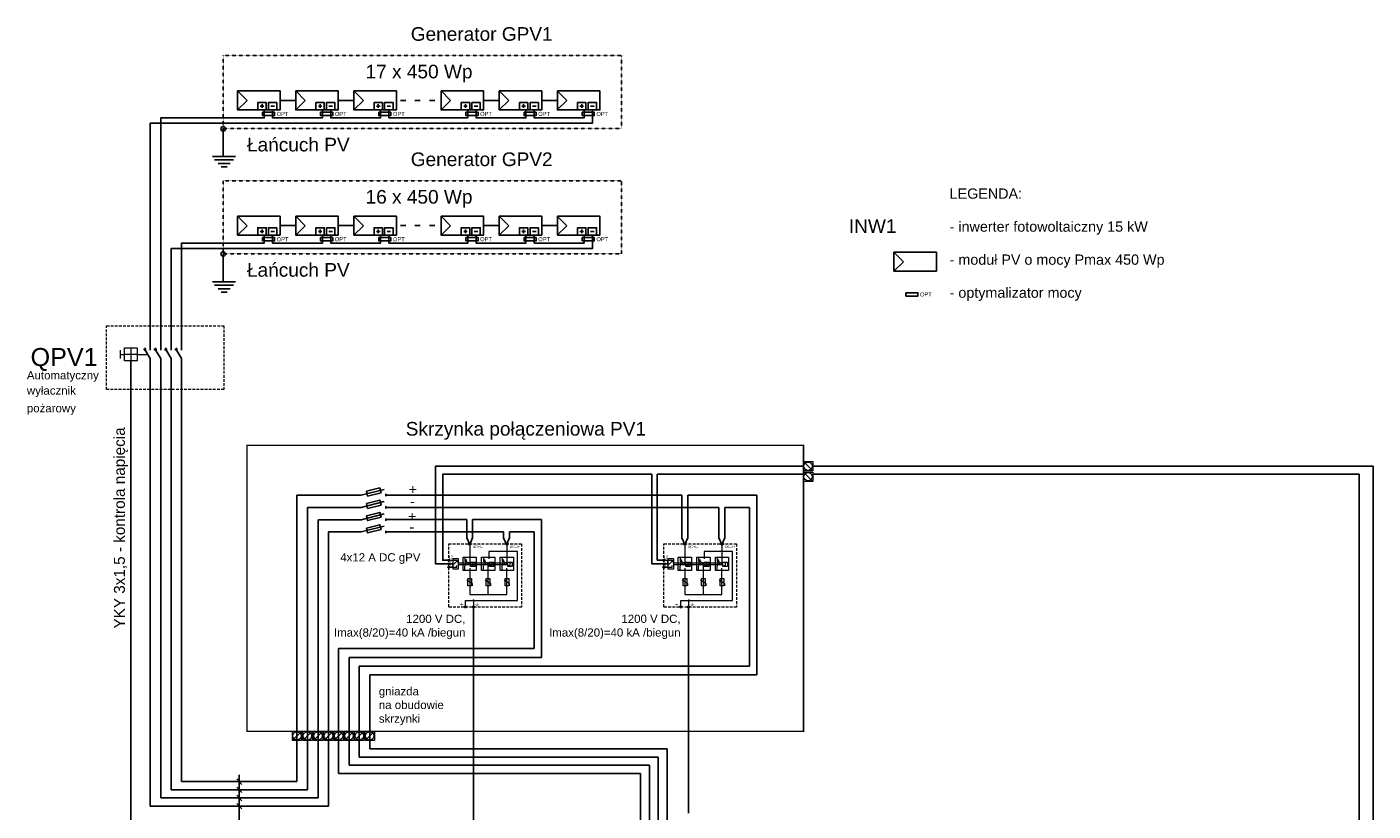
# Model space of a CAD drawing. Header units: millimetres. Extents: x -94648 to 68781, y -29623 to 11990.
# Tile 108 of 181: x -28950 to -26488, y 10141 to 11576. Entities that reach past the tile are written whole.
import ezdxf
from ezdxf.enums import TextEntityAlignment as Align

# ---------------------------------------------------------------- set-up
doc = ezdxf.new("R2010")
doc.units = ezdxf.units.MM
for name, pattern in [('DASHED', [19.05, 12.7, -6.35]), ('DASHED2', [0.375, 0.25, -0.125]), ('STITCH', [0.145, 0.0725, -0.0725])]:
    doc.linetypes.add(name, pattern=pattern)
for name, color, linetype, lineweight in [('cienkie', 3, 'Continuous', 20), ('ROZDZIELNICA', 252, 'Continuous', 15), ('ZASILANIE', 1, 'Continuous', 35)]:
    doc.layers.add(name, color=color, linetype=linetype, lineweight=lineweight)
doc.layers.add('GRUBE', color=1, linetype='Continuous')
doc.layers.add('schematy', color=7, linetype='Continuous')
doc.styles.add('Arial$001', font='arial.ttf', dxfattribs={"height": 1.8})
doc.styles.get("Standard").update_dxf_attribs({"font": 'arial.ttf'})

# ---------------------------------------------------------------- blocks, each defined once
blk = doc.blocks.new('DEHN_DC')
h = blk.add_hatch(color=256)
edge = h.paths.add_edge_path()
edge.add_spline(control_points=[(36.3, 115.3), (36.3, 114.3), (37.2, 113.4), (38.2, 113.4), (38.2, 113.4), (39.2, 113.4), (40.1, 114.3), (40.1, 115.3), (40.1, 115.3), (40.1, 116.3), (39.2, 117.2), (38.2, 117.2), (38.2, 117.2), (37.2, 117.2), (36.3, 116.3), (36.3, 115.3)], knot_values=[0, 0, 0, 0, 0.0625, 0.0625, 0.0625, 0.0625, 0.125, 0.125, 0.125, 0.125, 0.1875, 0.1875, 0.1875, 0.1875, 1, 1, 1, 1], degree=3, periodic=0)
h = blk.add_hatch(color=256)
edge = h.paths.add_edge_path()
edge.add_spline(control_points=[(104.3, 115.3), (104.3, 114.2), (105.2, 113.4), (106.1, 113.4), (106.1, 113.4), (107.2, 113.4), (108, 114.2), (108, 115.3), (108, 115.3), (108, 116.3), (107.2, 117.1), (106.1, 117.1), (106.1, 117.1), (105.2, 117.1), (104.3, 116.3), (104.3, 115.3)], knot_values=[0, 0, 0, 0, 0.0625, 0.0625, 0.0625, 0.0625, 0.125, 0.125, 0.125, 0.125, 0.1875, 0.1875, 0.1875, 0.1875, 1, 1, 1, 1], degree=3, periodic=0)
h = blk.add_hatch(color=256)
edge = h.paths.add_edge_path()
edge.add_spline(control_points=[(-1.8, 85.5), (-1.8, 84.5), (-1, 83.6), (0.1, 83.6), (0.1, 83.6), (1.1, 83.6), (1.9, 84.5), (1.9, 85.5), (1.9, 85.5), (1.9, 86.5), (1.1, 87.4), (0.1, 87.4), (0.1, 87.4), (-1, 87.4), (-1.8, 86.5), (-1.8, 85.5)], knot_values=[0, 0, 0, 0, 0.0625, 0.0625, 0.0625, 0.0625, 0.125, 0.125, 0.125, 0.125, 0.1875, 0.1875, 0.1875, 0.1875, 1, 1, 1, 1], degree=3, periodic=0)
h = blk.add_hatch(color=256)
edge = h.paths.add_edge_path()
edge.add_spline(control_points=[(-1.8, 79.1), (-1.8, 78.1), (-1, 77.2), (0.1, 77.2), (0.1, 77.2), (1.1, 77.2), (1.9, 78.1), (1.9, 79.1), (1.9, 79.1), (1.9, 80.1), (1.1, 81), (0.1, 81), (0.1, 81), (-1, 81), (-1.8, 80.1), (-1.8, 79.1)], knot_values=[0, 0, 0, 0, 0.0625, 0.0625, 0.0625, 0.0625, 0.125, 0.125, 0.125, 0.125, 0.1875, 0.1875, 0.1875, 0.1875, 1, 1, 1, 1], degree=3, periodic=0)
h = blk.add_hatch(color=256)
edge = h.paths.add_edge_path()
edge.add_spline(control_points=[(-1.8, 72.8), (-1.8, 71.7), (-1, 70.9), (0.1, 70.9), (0.1, 70.9), (1.1, 70.9), (1.9, 71.7), (1.9, 72.8), (1.9, 72.8), (1.9, 73.8), (1.1, 74.6), (0.1, 74.6), (0.1, 74.6), (-1, 74.6), (-1.8, 73.8), (-1.8, 72.8)], knot_values=[0, 0, 0, 0, 0.0625, 0.0625, 0.0625, 0.0625, 0.125, 0.125, 0.125, 0.125, 0.1875, 0.1875, 0.1875, 0.1875, 1, 1, 1, 1], degree=3, periodic=0)
h = blk.add_hatch(color=256)
edge = h.paths.add_edge_path()
edge.add_spline(control_points=[(70.3, 23.1), (70.3, 22.1), (71.2, 21.3), (72.1, 21.3), (72.1, 21.3), (73.2, 21.3), (74, 22.1), (74, 23.1), (74, 23.1), (74, 24.2), (73.2, 25), (72.1, 25), (72.1, 25), (71.2, 25), (70.3, 24.2), (70.3, 23.1)], knot_values=[0, 0, 0, 0, 0.0625, 0.0625, 0.0625, 0.0625, 0.125, 0.125, 0.125, 0.125, 0.1875, 0.1875, 0.1875, 0.1875, 1, 1, 1, 1], degree=3, periodic=0)
h = blk.add_hatch(color=256)
h.paths.add_polyline_path([(23, 8.3), (23.5, 8.3), (23.5, 5.4), (23, 5.4)])
h.paths.add_polyline_path([(22.3, 2.9), (24.1, 2.9), (24.1, 2.4), (22.3, 2.4)])
h.paths.add_polyline_path([(21.4, 4.2), (25.1, 4.2), (25.1, 3.7), (21.4, 3.7)])
h.paths.add_polyline_path([(19.9, 5.4), (26.5, 5.4), (26.5, 5), (19.9, 5)])
h = blk.add_hatch(color=256)
edge = h.paths.add_edge_path()
edge.add_spline(control_points=[(28.8, 0.1), (28.8, -0.9), (29.7, -1.8), (30.7, -1.8), (30.7, -1.8), (31.7, -1.8), (32.6, -0.9), (32.6, 0.1), (32.6, 0.1), (32.6, 1.1), (31.7, 2), (30.7, 2), (30.7, 2), (29.7, 2), (28.8, 1.1), (28.8, 0.1)], knot_values=[0, 0, 0, 0, 0.0625, 0.0625, 0.0625, 0.0625, 0.125, 0.125, 0.125, 0.125, 0.1875, 0.1875, 0.1875, 0.1875, 1, 1, 1, 1], degree=3, periodic=0)
h = blk.add_hatch(color=256)
edge = h.paths.add_edge_path()
edge.add_spline(control_points=[(43.4, 12.2), (43.4, 11.2), (44.2, 10.4), (45.2, 10.4), (45.2, 10.4), (46.3, 10.4), (47.1, 11.2), (47.1, 12.2), (47.1, 12.2), (47.1, 13.3), (46.3, 14.1), (45.2, 14.1), (45.2, 14.1), (44.2, 14.1), (43.4, 13.3), (43.4, 12.2)], knot_values=[0, 0, 0, 0, 0.0625, 0.0625, 0.0625, 0.0625, 0.125, 0.125, 0.125, 0.125, 0.1875, 0.1875, 0.1875, 0.1875, 1, 1, 1, 1], degree=3, periodic=0)
h = blk.add_hatch(color=256)
edge = h.paths.add_edge_path()
edge.add_spline(control_points=[(43.4, 0.1), (43.4, -0.9), (44.2, -1.8), (45.2, -1.8), (45.2, -1.8), (46.3, -1.8), (47.1, -0.9), (47.1, 0.1), (47.1, 0.1), (47.1, 1.1), (46.3, 2), (45.2, 2), (45.2, 2), (44.2, 2), (43.4, 1.1), (43.4, 0.1)], knot_values=[0, 0, 0, 0, 0.0625, 0.0625, 0.0625, 0.0625, 0.125, 0.125, 0.125, 0.125, 0.1875, 0.1875, 0.1875, 0.1875, 1, 1, 1, 1], degree=3, periodic=0)
h = blk.add_hatch(color=256)
h.paths.add_polyline_path([(51.5, 7.8), (52, 7.8), (52, 4.9), (51.5, 4.9)])
h.paths.add_polyline_path([(50.8, 2.4), (52.6, 2.4), (52.6, 1.9), (50.8, 1.9)])
h.paths.add_polyline_path([(49.9, 3.7), (53.6, 3.7), (53.6, 3.2), (49.9, 3.2)])
h.paths.add_polyline_path([(48.4, 4.9), (55, 4.9), (55, 4.5), (48.4, 4.5)])
blk.add_hatch(color=256).paths.add_polyline_path([(124.7, -0.4), (120.9, -0.4), (120.9, 0.3), (124.7, 0.3)])
at = {"linetype": 'Continuous', "lineweight": 15}
for points in [[(30.8, -0.1), (30.8, 12), (125.6, 12), (125.6, 101.8), (73.5, 101.8), (73.5, 88.1)], [(38.2, 114.2), (38.2, 81.1), (38.2, 81.1)], [(106.1, 114.2), (106.1, 81), (106.1, 81)], [(0.2, 85.5), (14.7, 85.5), (14.7, 82.1)], [(0.2, 79.1), (10.1, 79.1), (15.5, 84.5)], [(0.2, 72.8), (14.7, 72.8), (14.7, 76)], [(29.4, 89.3), (29.4, 83.9), (33.8, 83.9)], [(29.4, 68.5), (29.4, 73.7), (32.1, 86.6)], [(30.3, 77.9), (33.7, 77.9), (33.7, 81.2), (36.8, 81.2), (36.8, 77.9), (39.6, 77.9)], [(46.4, 80.9), (44, 80.9), (44, 75.5), (41.3, 75.5)], [(63.4, 89.3), (63.4, 83.9), (67.8, 83.9)], [(63.4, 68.5), (63.4, 73.7), (66.1, 86.6)], [(64.3, 77.9), (67.7, 77.9), (67.7, 81.2), (70.7, 81.2), (70.7, 77.9), (73.6, 77.9)], [(72.1, 23.1), (72.1, 77.9), (72.1, 77.9)], [(80.4, 80.9), (78, 80.9), (78, 75.5), (75.3, 75.5)], [(97.4, 89.3), (97.4, 83.9), (101.8, 83.9)], [(97.4, 68.5), (97.4, 73.7), (100, 86.6)], [(98.2, 77.9), (101.7, 77.9), (101.7, 81.2), (104.7, 81.2), (104.7, 77.9), (107.6, 77.9)], [(114.3, 80.9), (111.9, 80.9), (111.9, 75.5), (109.3, 75.5)], [(38.2, 70.8), (38.2, 23.1), (106.1, 23.1), (106.1, 70.9)], [(43.4, 38.8), (43.4, 42.1), (33, 48.8)], [(77, 38.8), (77, 42.1), (66.6, 48.8)], [(111.3, 38.8), (111.3, 42.1), (101, 48.8)], [(45.1, 12), (45.1, -0.1), (45.1, -0.1)]]:
    blk.add_lwpolyline(points, dxfattribs=at)
for points in [[(7.9, 88.6), (17.4, 88.6), (17.4, 69.5), (7.9, 69.5)], [(26.1, 91), (50.2, 91), (50.2, 66.9), (26.1, 66.9)], [(39.8, 82.3), (48, 82.3), (48, 74.1), (39.8, 74.1)], [(60.1, 91), (84.2, 91), (84.2, 66.9), (60.1, 66.9)], [(73.7, 82.3), (82, 82.3), (82, 74.1), (73.7, 74.1)], [(94.1, 91), (118.2, 91), (118.2, 66.9), (94.1, 66.9)], [(107.7, 82.3), (115.9, 82.3), (115.9, 74.1), (107.7, 74.1)], [(35, 52.1), (41.7, 52.1), (41.7, 38.7), (35, 38.7)], [(68.5, 52.1), (75.2, 52.1), (75.2, 38.7), (68.5, 38.7)], [(102.9, 52.1), (109.6, 52.1), (109.6, 38.7), (102.9, 38.7)]]:
    blk.add_lwpolyline(points, close=True, dxfattribs=at)
at = {"linetype": 'DASHED', "lineweight": 15, "ltscale": 50}
for points in [[(17.4, 80.7), (106.8, 80.7), (106.8, 80.7)], [(106.8, 77.2), (17.4, 77.2), (17.4, 77.2)]]:
    blk.add_lwpolyline(points, dxfattribs=at)
at = {"linetype": 'Continuous', "lineweight": 18}
for points in [[(36.3, 115.3), (36.3, 114.3), (37.2, 113.4), (38.2, 113.4), (38.2, 113.4), (39.2, 113.4), (40.1, 114.3), (40.1, 115.3), (40.1, 115.3), (40.1, 116.3), (39.2, 117.2), (38.2, 117.2), (38.2, 117.2), (37.2, 117.2), (36.3, 116.3), (36.3, 115.3)], [(104.3, 115.3), (104.3, 114.2), (105.2, 113.4), (106.1, 113.4), (106.1, 113.4), (107.2, 113.4), (108, 114.2), (108, 115.3), (108, 115.3), (108, 116.3), (107.2, 117.1), (106.1, 117.1), (106.1, 117.1), (105.2, 117.1), (104.3, 116.3), (104.3, 115.3)], [(-1.8, 85.5), (-1.8, 84.5), (-1, 83.6), (0.1, 83.6), (0.1, 83.6), (1.1, 83.6), (1.9, 84.5), (1.9, 85.5), (1.9, 85.5), (1.9, 86.5), (1.1, 87.4), (0.1, 87.4), (0.1, 87.4), (-1, 87.4), (-1.8, 86.5), (-1.8, 85.5)], [(-1.8, 79.1), (-1.8, 78.1), (-1, 77.2), (0.1, 77.2), (0.1, 77.2), (1.1, 77.2), (1.9, 78.1), (1.9, 79.1), (1.9, 79.1), (1.9, 80.1), (1.1, 81), (0.1, 81), (0.1, 81), (-1, 81), (-1.8, 80.1), (-1.8, 79.1)], [(-1.8, 72.8), (-1.8, 71.7), (-1, 70.9), (0.1, 70.9), (0.1, 70.9), (1.1, 70.9), (1.9, 71.7), (1.9, 72.8), (1.9, 72.8), (1.9, 73.8), (1.1, 74.6), (0.1, 74.6), (0.1, 74.6), (-1, 74.6), (-1.8, 73.8), (-1.8, 72.8)], [(28.8, 0.1), (28.8, -0.9), (29.7, -1.8), (30.7, -1.8), (30.7, -1.8), (31.7, -1.8), (32.6, -0.9), (32.6, 0.1), (32.6, 0.1), (32.6, 1.1), (31.7, 2), (30.7, 2), (30.7, 2), (29.7, 2), (28.8, 1.1), (28.8, 0.1)], [(43.4, 0.1), (43.4, -0.9), (44.2, -1.8), (45.2, -1.8), (45.2, -1.8), (46.3, -1.8), (47.1, -0.9), (47.1, 0.1), (47.1, 0.1), (47.1, 1.1), (46.3, 2), (45.2, 2), (45.2, 2), (44.2, 2), (43.4, 1.1), (43.4, 0.1)]]:
    blk.add_open_spline(points, degree=3, knots=[0, 0, 0, 0, 0.0625, 0.0625, 0.0625, 0.0625, 0.125, 0.125, 0.125, 0.125, 0.1875, 0.1875, 0.1875, 0.1875, 1, 1, 1, 1], dxfattribs=at)
at = {"layer": 'ROZDZIELNICA', "linetype": 'DASHED2', "ltscale": 20}
blk.add_lwpolyline([(0, 115.4), (132.9, 115.4), (132.9, 0), (0, 0)], close=True, dxfattribs=at)
at = {"style": 'Arial$001'}
for s, height, p in [('DC+/–', 4.77, (43.5, 107.7)), ('DC–/+', 4.67, (111.5, 107.8)), ('12', 4.83, (-0.3, 89.1)), ('11', 4.32, (0.7, 79.8)), ('14', 4.9, (0.7, 72.8))]:
    blk.add_text(s, height=height, dxfattribs=at).set_placement(p)
blk = doc.blocks.new('Wył-komp bez zabezpieczeń-1kr')
at = {"layer": 'cienkie'}
for p, q in [((-14, -3), (-14, -7)), ((-12, -8), (-12, -2)), ((-12, -2), (-6, -2)), ((-6, -5), (-12, -5)), ((-9, -2), (-9, -7.5)), ((-6, -2), (-6, -8)), ((-6, -8), (-12, -8)), ((-9, -7.5), (-9, -8))]:
    blk.add_line(p, q, dxfattribs=at)
at = {"layer": 'cienkie', "linetype": 'DASHED'}
for p, q in [((-14, -5), (-12, -5)), ((-6, -5), (-1.12, -5))]:
    blk.add_line(p, q, dxfattribs=at)
at = {"layer": 'GRUBE'}
for p, q in [((0, -3), (0, 0)), ((-3.13, -2.59), (-1.87, -2.75)), ((-2.42, -2.04), (-2.58, -3.3)), ((0, -7), (-2.5, -2.67)), ((0, -7), (0, -15))]:
    blk.add_line(p, q, dxfattribs=at)
at = {"layer": 'cienkie', "width": 0.7}
for tag, p in [('BIEGUNY', (-0.74, -1.25)), ('TYP', (-15.7, -11.25)), ('WAR', (-15.7, -15.25))]:
    blk.add_attdef(tag, text='', height=2.5, dxfattribs=at).set_placement(p, align=Align.RIGHT)
at = {"layer": 'GRUBE', "width": 0.7}
blk.add_attdef('OZN', text='', height=3.5, dxfattribs=at).set_placement((-15.98, -6.75), align=Align.RIGHT)

msp = doc.modelspace()

# ---------------------------------------------------------------- linework, layer by layer
for p, q in [((-28591.43702, 11389.29305), (-28591.43702, 11338.72045)), ((-28591.43702, 11160.15866), (-28591.43702, 11109.58606)), ((-28760.36277, 10964.83126), (-28760.36277, 8993.14741)), ((-28133.77885, 10514.53021), (-28133.77885, 9879.80364)), ((-27740.18077, 10514.53021), (-27740.18077, 10137.44445)), ((-28562.06833, 9489.5366), (-28562.06833, 10207.46644))]:
    msp.add_line(p, q)
at = {"lineweight": 13}
for p, q in [((-27514.72432, 10765.18893), (-27528.34743, 10778.73463)), ((-27514.72432, 10746.07924), (-27528.34743, 10759.62494)), ((-28463.30887, 10271.97646), (-28449.76316, 10285.59956)), ((-28444.19918, 10271.97646), (-28430.65348, 10285.59956)), ((-28424.78864, 10271.97646), (-28411.24293, 10285.59956)), ((-28405.67895, 10271.97646), (-28392.13325, 10285.59956)), ((-28387.07058, 10271.97646), (-28373.52487, 10285.59956)), ((-28367.96089, 10271.97646), (-28354.41519, 10285.59956)), ((-28349.35251, 10271.97646), (-28335.80681, 10285.59956)), ((-28330.24283, 10271.97646), (-28316.69713, 10285.59956))]:
    msp.add_line(p, q, dxfattribs=at)
for points in [[(-27530.07818, 10763.47947), (-27530.07818, 10780.50835), (-27513.20411, 10780.50835), (-27513.20411, 10763.47947)], [(-27530.07818, 10744.36978), (-27530.07818, 10761.39867), (-27513.20411, 10761.39867), (-27513.20411, 10744.36978)], [(-28465.01832, 10287.33032), (-28447.98944, 10287.33032), (-28447.98944, 10270.45624), (-28465.01832, 10270.45624)], [(-28445.90864, 10287.33032), (-28428.87976, 10287.33032), (-28428.87976, 10270.45624), (-28445.90864, 10270.45624)], [(-28426.49809, 10287.33032), (-28409.46921, 10287.33032), (-28409.46921, 10270.45624), (-28426.49809, 10270.45624)], [(-28407.38841, 10287.33032), (-28390.35953, 10287.33032), (-28390.35953, 10270.45624), (-28407.38841, 10270.45624)], [(-28388.78003, 10287.33032), (-28371.75115, 10287.33032), (-28371.75115, 10270.45624), (-28388.78003, 10270.45624)], [(-28369.67035, 10287.33032), (-28352.64147, 10287.33032), (-28352.64147, 10270.45624), (-28369.67035, 10270.45624)], [(-28351.06197, 10287.33032), (-28334.03309, 10287.33032), (-28334.03309, 10270.45624), (-28351.06197, 10270.45624)], [(-28331.95229, 10287.33032), (-28314.9234, 10287.33032), (-28314.9234, 10270.45624), (-28331.95229, 10270.45624)]]:
    msp.add_lwpolyline(points, close=True, dxfattribs=at)
for centre in [(-27521.59113, 10771.99391), (-27521.59113, 10752.88423), (-28456.50388, 10278.84326), (-28437.3942, 10278.84326), (-28417.98365, 10278.84326), (-28398.87397, 10278.84326), (-28380.26559, 10278.84326), (-28361.15591, 10278.84326), (-28342.54753, 10278.84326), (-28323.43785, 10278.84326)]:
    msp.add_circle(centre, 7.63375, dxfattribs=at)
at = {"layer": 'GRUBE'}
for p, q in [((-28718.15024, 10986.14045), (-28713.17483, 10985.49157)), ((-28715.3381, 10988.30371), (-28715.98697, 10983.32831)), ((-28705.82002, 10968.76826), (-28715.66254, 10985.81601)), ((-28705.82002, 10984.5163), (-28705.82002, 10996.32732)), ((-28699.04055, 10986.14045), (-28694.06515, 10985.49157)), ((-28696.22841, 10988.30371), (-28696.87729, 10983.32831)), ((-28686.71033, 10968.76826), (-28696.55285, 10985.81601)), ((-28686.71033, 10984.5163), (-28686.71033, 10996.32732)), ((-28679.93087, 10986.14045), (-28674.95546, 10985.49157)), ((-28677.11873, 10988.30371), (-28677.7676, 10983.32831)), ((-28667.60065, 10968.76826), (-28677.44317, 10985.81601)), ((-28667.60065, 10984.5163), (-28667.60065, 10996.32732)), ((-28705.82002, 10968.76826), (-28705.82002, 10937.2722)), ((-28686.71033, 10968.76826), (-28686.71033, 10937.2722)), ((-28667.60065, 10968.76826), (-28667.60065, 10937.2722))]:
    msp.add_line(p, q, dxfattribs=at)
at = {"layer": 'ROZDZIELNICA', "color": 7, "linetype": 'DASHED2', "ltscale": 20}
msp.add_lwpolyline([(-28804.67529, 11028.86792), (-28590.28509, 11028.86792), (-28590.28509, 10912.39464), (-28804.67529, 10912.39464)], close=True, dxfattribs=at)
at = {"layer": 'ROZDZIELNICA', "linetype": 'DASHED2', "ltscale": 20}
msp.add_lwpolyline([(-28548.05069, 10810.32825, 2.5, 2.5, 0), (-27530.07818, 10810.32825, 2.5, 2.5, 0), (-27530.07818, 10287.33032, 2.5, 2.5, 0), (-28548.05069, 10287.33032, 2.5, 2.5, 0)], format="xyseb", close=True, dxfattribs=at)
at = {"layer": 'schematy', "color": 251}
for p, q in [((-28547.75295, 11441.10943), (-28565.16628, 11458.52276)), ((-28441.44559, 11441.10943), (-28458.85892, 11458.52276)), ((-28335.13823, 11441.10943), (-28352.55156, 11458.52276)), ((-28175.53649, 11441.10943), (-28192.94982, 11458.52276)), ((-28069.22913, 11441.10943), (-28086.64246, 11458.52276)), ((-27962.92177, 11441.10943), (-27980.3351, 11458.52276)), ((-28547.77911, 11441.08327), (-28565.16628, 11423.6961)), ((-28523.77084, 11430.73863), (-28517.24525, 11430.73863)), ((-28520.50804, 11427.47584), (-28520.50804, 11434.00143)), ((-28504.38599, 11430.73863), (-28497.8604, 11430.73863)), ((-28487.29731, 11441.16893), (-28458.80661, 11441.16893)), ((-28441.47175, 11441.08327), (-28458.85892, 11423.6961)), ((-28417.46348, 11430.73863), (-28410.93789, 11430.73863)), ((-28414.20068, 11427.47584), (-28414.20068, 11434.00143)), ((-28398.07863, 11430.73863), (-28391.55304, 11430.73863)), ((-28380.98995, 11441.16893), (-28352.49925, 11441.16893)), ((-28335.16439, 11441.08327), (-28352.55156, 11423.6961)), ((-28311.15612, 11430.73863), (-28304.63053, 11430.73863)), ((-28307.89332, 11427.47584), (-28307.89332, 11434.00143)), ((-28291.77127, 11430.73863), (-28285.24568, 11430.73863)), ((-28267.23571, 11441.16893), (-28257.50382, 11441.16893)), ((-28241.03591, 11441.16893), (-28231.30402, 11441.16893)), ((-28213.86609, 11441.16893), (-28204.1342, 11441.16893)), ((-28175.56264, 11441.08327), (-28192.94982, 11423.6961)), ((-28151.55437, 11430.73863), (-28145.02879, 11430.73863)), ((-28148.29158, 11427.47584), (-28148.29158, 11434.00143)), ((-28132.16952, 11430.73863), (-28125.64394, 11430.73863)), ((-28115.08085, 11441.16893), (-28086.59015, 11441.16893)), ((-28069.25528, 11441.08327), (-28086.64246, 11423.6961)), ((-28045.24701, 11430.73863), (-28038.72143, 11430.73863)), ((-28041.98422, 11427.47584), (-28041.98422, 11434.00143)), ((-28025.86216, 11430.73863), (-28019.33658, 11430.73863)), ((-28008.77349, 11441.16893), (-27980.28279, 11441.16893)), ((-27962.94792, 11441.08327), (-27980.3351, 11423.6961)), ((-27938.93965, 11430.73863), (-27932.41407, 11430.73863)), ((-27935.67686, 11427.47584), (-27935.67686, 11434.00143)), ((-27919.5548, 11430.73863), (-27913.02922, 11430.73863)), ((-27916.29201, 11399.23786), (-28724.9297, 11399.23786)), ((-28724.9297, 10996.32732), (-28724.9297, 11399.23786)), ((-28547.75295, 11211.97504), (-28565.16628, 11229.38837)), ((-28441.44559, 11211.97504), (-28458.85892, 11229.38837)), ((-28335.13823, 11211.97504), (-28352.55156, 11229.38837)), ((-28175.53649, 11211.97504), (-28192.94982, 11229.38837)), ((-28069.22913, 11211.97504), (-28086.64246, 11229.38837)), ((-27962.92177, 11211.97504), (-27980.3351, 11229.38837)), ((-28547.77911, 11211.94889), (-28565.16628, 11194.56171)), ((-28520.50804, 11198.34146), (-28520.50804, 11204.86704)), ((-28487.29731, 11212.03455), (-28458.80661, 11212.03455)), ((-28441.47175, 11211.94889), (-28458.85892, 11194.56171)), ((-28414.20068, 11198.34146), (-28414.20068, 11204.86704)), ((-28380.98995, 11212.03455), (-28352.49925, 11212.03455)), ((-28335.16439, 11211.94889), (-28352.55156, 11194.56171)), ((-28307.89332, 11198.34146), (-28307.89332, 11204.86704)), ((-28267.23571, 11212.03455), (-28257.50382, 11212.03455)), ((-28241.03591, 11212.03455), (-28231.30402, 11212.03455)), ((-28213.86609, 11212.03455), (-28204.1342, 11212.03455)), ((-28175.56264, 11211.94889), (-28192.94982, 11194.56171)), ((-28148.29158, 11198.34146), (-28148.29158, 11204.86704)), ((-28115.08085, 11212.03455), (-28086.59015, 11212.03455)), ((-28069.25528, 11211.94889), (-28086.64246, 11194.56171)), ((-28041.98422, 11198.34146), (-28041.98422, 11204.86704)), ((-28008.77349, 11212.03455), (-27980.28279, 11212.03455)), ((-27962.94792, 11211.94889), (-27980.3351, 11194.56171)), ((-27935.67686, 11198.34146), (-27935.67686, 11204.86704)), ((-28523.77084, 11201.60425), (-28517.24525, 11201.60425)), ((-28504.38599, 11201.60425), (-28497.8604, 11201.60425)), ((-28417.46348, 11201.60425), (-28410.93789, 11201.60425)), ((-28398.07863, 11201.60425), (-28391.55304, 11201.60425)), ((-28311.15612, 11201.60425), (-28304.63053, 11201.60425)), ((-28291.77127, 11201.60425), (-28285.24568, 11201.60425)), ((-28151.55437, 11201.60425), (-28145.02879, 11201.60425)), ((-28132.16952, 11201.60425), (-28125.64394, 11201.60425)), ((-28045.24701, 11201.60425), (-28038.72143, 11201.60425)), ((-28025.86216, 11201.60425), (-28019.33658, 11201.60425)), ((-27938.93965, 11201.60425), (-27932.41407, 11201.60425)), ((-27919.5548, 11201.60425), (-27913.02922, 11201.60425)), ((-27916.29201, 11170.10348), (-28686.71033, 11170.10348)), ((-28686.71033, 10996.32732), (-28686.71033, 11170.10348)), ((-27347.38994, 11146.14496), (-27364.80327, 11163.55829)), ((-27347.41609, 11146.1188), (-27364.80327, 11128.73163)), ((-28724.9297, 10150.19269), (-28724.9297, 10936.66726)), ((-28705.82002, 10165.19269), (-28705.82002, 10937.2722)), ((-28686.71033, 10180.19269), (-28686.71033, 10937.2722)), ((-28667.60065, 10195.19269), (-28667.60065, 10937.2722)), ((-28456.53601, 10195.19269), (-28456.53601, 10719.25942)), ((-28456.53601, 10719.25942), (-28338.96469, 10719.25942)), ((-28338.96469, 10719.25942), (-28297.22354, 10729.71423)), ((-28293.80293, 10721.61269), (-28293.80293, 10716.99799)), ((-28293.80293, 10719.30534), (-27752.41534, 10719.27145)), ((-27752.41534, 10719.27145), (-27752.42024, 10640.89238)), ((-27741.68362, 10640.89238), (-27741.67872, 10719.27077)), ((-27741.67872, 10719.27077), (-27615.53153, 10719.26288)), ((-27615.53153, 10719.26288), (-27615.53153, 10390.41071)), ((-28437.42633, 10180.19269), (-28437.42633, 10696.75942)), ((-28437.42633, 10696.75942), (-28338.96469, 10696.75942)), ((-28338.96469, 10696.75942), (-28297.22354, 10707.21423)), ((-28293.80293, 10699.11269), (-28293.80293, 10694.49799)), ((-27684.92024, 10696.75942), (-28293.80293, 10696.75942)), ((-27684.92024, 10696.75942), (-27684.92024, 10640.89238)), ((-27629.0559, 10696.75942), (-27674.18362, 10696.75942)), ((-27674.18362, 10640.89238), (-27674.18362, 10696.75942)), ((-27629.0559, 10696.75942), (-27629.0559, 10406.3964)), ((-28417.98365, 10165.19269), (-28417.98365, 10674.25942)), ((-28417.98365, 10674.25942), (-28338.96469, 10674.25942)), ((-28338.96469, 10674.25942), (-28297.22354, 10684.71423)), ((-28338.96469, 10651.75942), (-28297.22354, 10662.21423)), ((-28293.80293, 10676.61269), (-28293.80293, 10671.99799)), ((-28293.80293, 10674.30534), (-28146.01832, 10674.30534)), ((-28146.01832, 10674.30534), (-28146.01832, 10640.89238)), ((-28135.2817, 10674.30534), (-28009.14819, 10674.30534)), ((-28135.2817, 10640.89238), (-28135.2817, 10674.30534)), ((-28009.14819, 10674.30534), (-28009.14819, 10422.38209)), ((-28398.9061, 10150.19269), (-28398.9061, 10651.75942)), ((-28398.9061, 10651.75942), (-28338.96469, 10651.75942)), ((-28293.80293, 10654.11269), (-28293.80293, 10649.49799)), ((-28293.80293, 10651.80534), (-28078.51832, 10651.80534)), ((-28140.65001, 10628.76334), (-28146.01832, 10640.89238)), ((-28140.65001, 10628.76334), (-28135.2817, 10640.89238)), ((-28078.51832, 10651.80534), (-28078.51832, 10640.89238)), ((-28073.15001, 10628.76334), (-28078.51832, 10640.89238)), ((-28073.15001, 10628.76334), (-28067.7817, 10640.89238)), ((-28067.7817, 10651.80534), (-28022.65398, 10651.80534)), ((-28067.7817, 10640.89238), (-28067.7817, 10651.80534)), ((-28022.65398, 10651.80534), (-28022.65398, 10438.36778)), ((-27747.05193, 10628.76334), (-27752.42024, 10640.89238)), ((-27747.05193, 10628.76334), (-27741.68362, 10640.89238)), ((-27679.55193, 10628.76334), (-27684.92024, 10640.89238)), ((-27679.55193, 10628.76334), (-27674.18362, 10640.89238)), ((-28380.29772, 10210.19269), (-28380.29772, 10438.36778)), ((-28380.29772, 10438.36778), (-28022.65398, 10438.36778)), ((-28361.18804, 10225.19269), (-28361.18804, 10422.38209)), ((-28361.18804, 10422.38209), (-28009.14819, 10422.38209)), ((-28342.57966, 10239.99378), (-28342.57966, 10406.3964)), ((-28342.57966, 10406.3964), (-27629.0559, 10406.3964)), ((-28323.46998, 10254.89433), (-28323.46998, 10390.41071)), ((-28323.46998, 10390.41071), (-27615.55011, 10390.41071)), ((-28323.46998, 10254.89433), (-27779.30434, 10254.89433)), ((-27779.30434, 10254.89433), (-27779.30434, 9980.58137)), ((-28361.18804, 10225.09324), (-27811.98873, 10225.09324)), ((-28342.57966, 10239.99378), (-27795.64654, 10239.99378)), ((-27811.98873, 10225.09324), (-27811.98873, 10017.63828)), ((-27795.64654, 10239.99378), (-27795.64654, 9961.47169)), ((-28667.60065, 10195.19269), (-28456.53601, 10195.19269)), ((-28566.82857, 10200.29003), (-28557.30809, 10190.09535)), ((-28380.29772, 10210.19269), (-27828.33093, 10210.19269)), ((-27828.33093, 10210.19269), (-27828.33093, 10036.74796)), ((-28686.71033, 10180.19269), (-28437.42633, 10180.19269)), ((-28566.82857, 10185.29003), (-28557.30809, 10175.09535)), ((-28566.82857, 10170.29003), (-28557.30809, 10160.09535)), ((-28724.9297, 10150.19269), (-28398.9061, 10150.19269)), ((-28705.82002, 10165.19269), (-28417.98365, 10165.19269)), ((-28566.82857, 10155.29003), (-28557.30809, 10145.09535))]:
    msp.add_line(p, q, dxfattribs=at)
at = {"layer": 'schematy'}
for p, q in [((-28568.74311, 11338.54764), (-28611.1871, 11338.54764)), ((-28572.77529, 11332.17038), (-28607.15492, 11332.17038)), ((-28578.96362, 11325.79312), (-28600.96659, 11325.79312)), ((-28584.46436, 11319.41586), (-28595.46585, 11319.41586)), ((-28568.74311, 11109.41326), (-28611.1871, 11109.41326)), ((-28572.77529, 11103.036), (-28607.15492, 11103.036)), ((-28578.96362, 11096.65873), (-28600.96659, 11096.65873)), ((-28584.46436, 11090.28147), (-28595.46585, 11090.28147)), ((-26488.27479, 10771.99391), (-26488.27479, 9135.56182)), ((-26513.76891, 10757.37027), (-26513.76891, 9163.96964))]:
    msp.add_line(p, q, dxfattribs=at)
at = {"layer": 'schematy', "color": 7, "linetype": 'STITCH'}
for points in [[(-27862.68212, 11523.04775), (-28591.43702, 11523.04775), (-28591.43702, 11389.52352), (-27862.68212, 11389.52352)], [(-27862.68212, 11293.91336), (-28591.43702, 11293.91336), (-28591.43702, 11160.38913), (-27862.68212, 11160.38913)]]:
    msp.add_lwpolyline(points, close=True, dxfattribs=at)
at = {"layer": 'schematy', "color": 251}
for points in [[(-28565.11397, 11458.47045), (-28565.11397, 11423.86741), (-28487.29731, 11423.86741), (-28487.29731, 11458.47045)], [(-28458.80661, 11458.47045), (-28458.80661, 11423.86741), (-28380.98995, 11423.86741), (-28380.98995, 11458.47045)], [(-28352.49925, 11458.47045), (-28352.49925, 11423.86741), (-28274.68259, 11423.86741), (-28274.68259, 11458.47045)], [(-28192.89751, 11458.47045), (-28192.89751, 11423.86741), (-28115.08085, 11423.86741), (-28115.08085, 11458.47045)], [(-28086.59015, 11458.47045), (-28086.59015, 11423.86741), (-28008.77349, 11423.86741), (-28008.77349, 11458.47045)], [(-27980.28279, 11458.47045), (-27980.28279, 11423.86741), (-27902.46613, 11423.86741), (-27902.46613, 11458.47045)], [(-28528.15493, 11423.86741), (-28512.86116, 11423.86741), (-28512.86116, 11437.19399), (-28528.15493, 11437.19399)], [(-28508.77008, 11423.86741), (-28493.47631, 11423.86741), (-28493.47631, 11437.19399), (-28508.77008, 11437.19399)], [(-28421.84757, 11423.86741), (-28406.5538, 11423.86741), (-28406.5538, 11437.19399), (-28421.84757, 11437.19399)], [(-28402.46272, 11423.86741), (-28387.16895, 11423.86741), (-28387.16895, 11437.19399), (-28402.46272, 11437.19399)], [(-28315.54021, 11423.86741), (-28300.24644, 11423.86741), (-28300.24644, 11437.19399), (-28315.54021, 11437.19399)], [(-28296.15536, 11423.86741), (-28280.86159, 11423.86741), (-28280.86159, 11437.19399), (-28296.15536, 11437.19399)], [(-28155.93847, 11423.86741), (-28140.6447, 11423.86741), (-28140.6447, 11437.19399), (-28155.93847, 11437.19399)], [(-28136.55362, 11423.86741), (-28121.25985, 11423.86741), (-28121.25985, 11437.19399), (-28136.55362, 11437.19399)], [(-28049.6311, 11423.86741), (-28034.33734, 11423.86741), (-28034.33734, 11437.19399), (-28049.6311, 11437.19399)], [(-28030.24625, 11423.86741), (-28014.95249, 11423.86741), (-28014.95249, 11437.19399), (-28030.24625, 11437.19399)], [(-27943.32374, 11423.86741), (-27928.02998, 11423.86741), (-27928.02998, 11437.19399), (-27943.32374, 11437.19399)], [(-27923.93889, 11423.86741), (-27908.64513, 11423.86741), (-27908.64513, 11437.19399), (-27923.93889, 11437.19399)], [(-28519.56898, 11419.39579), (-28519.56898, 11413.30536), (-28497.56881, 11413.30536), (-28497.56881, 11419.39579)], [(-28413.26162, 11419.39579), (-28413.26162, 11413.30536), (-28391.26145, 11413.30536), (-28391.26145, 11419.39579)], [(-28306.95426, 11419.39579), (-28306.95426, 11413.30536), (-28284.95408, 11413.30536), (-28284.95408, 11419.39579)], [(-28147.40483, 11419.4481), (-28147.40483, 11413.35767), (-28125.40465, 11413.35767), (-28125.40465, 11419.4481)], [(-28041.09747, 11419.4481), (-28041.09747, 11413.35767), (-28019.09729, 11413.35767), (-28019.09729, 11419.4481)], [(-27934.7378, 11419.39579), (-27934.7378, 11413.30536), (-27912.73762, 11413.30536), (-27912.73762, 11419.39579)], [(-28565.11397, 11229.33607), (-28565.11397, 11194.73303), (-28487.29731, 11194.73303), (-28487.29731, 11229.33607)], [(-28458.80661, 11229.33607), (-28458.80661, 11194.73303), (-28380.98995, 11194.73303), (-28380.98995, 11229.33607)], [(-28352.49925, 11229.33607), (-28352.49925, 11194.73303), (-28274.68259, 11194.73303), (-28274.68259, 11229.33607)], [(-28192.89751, 11229.33607), (-28192.89751, 11194.73303), (-28115.08085, 11194.73303), (-28115.08085, 11229.33607)], [(-28086.59015, 11229.33607), (-28086.59015, 11194.73303), (-28008.77349, 11194.73303), (-28008.77349, 11229.33607)], [(-27980.28279, 11229.33607), (-27980.28279, 11194.73303), (-27902.46613, 11194.73303), (-27902.46613, 11229.33607)], [(-28528.15493, 11194.73303), (-28512.86116, 11194.73303), (-28512.86116, 11208.05961), (-28528.15493, 11208.05961)], [(-28508.77008, 11194.73303), (-28493.47631, 11194.73303), (-28493.47631, 11208.05961), (-28508.77008, 11208.05961)], [(-28421.84757, 11194.73303), (-28406.5538, 11194.73303), (-28406.5538, 11208.05961), (-28421.84757, 11208.05961)], [(-28402.46272, 11194.73303), (-28387.16895, 11194.73303), (-28387.16895, 11208.05961), (-28402.46272, 11208.05961)], [(-28315.54021, 11194.73303), (-28300.24644, 11194.73303), (-28300.24644, 11208.05961), (-28315.54021, 11208.05961)], [(-28296.15536, 11194.73303), (-28280.86159, 11194.73303), (-28280.86159, 11208.05961), (-28296.15536, 11208.05961)], [(-28155.93847, 11194.73303), (-28140.6447, 11194.73303), (-28140.6447, 11208.05961), (-28155.93847, 11208.05961)], [(-28136.55362, 11194.73303), (-28121.25985, 11194.73303), (-28121.25985, 11208.05961), (-28136.55362, 11208.05961)], [(-28049.6311, 11194.73303), (-28034.33734, 11194.73303), (-28034.33734, 11208.05961), (-28049.6311, 11208.05961)], [(-28030.24625, 11194.73303), (-28014.95249, 11194.73303), (-28014.95249, 11208.05961), (-28030.24625, 11208.05961)], [(-27943.32374, 11194.73303), (-27928.02998, 11194.73303), (-27928.02998, 11208.05961), (-27943.32374, 11208.05961)], [(-27923.93889, 11194.73303), (-27908.64513, 11194.73303), (-27908.64513, 11208.05961), (-27923.93889, 11208.05961)], [(-28519.56898, 11190.2614), (-28519.56898, 11184.17098), (-28497.56881, 11184.17098), (-28497.56881, 11190.2614)], [(-28413.26162, 11190.2614), (-28413.26162, 11184.17098), (-28391.26145, 11184.17098), (-28391.26145, 11190.2614)], [(-28306.95426, 11190.2614), (-28306.95426, 11184.17098), (-28284.95408, 11184.17098), (-28284.95408, 11190.2614)], [(-28147.40483, 11190.31371), (-28147.40483, 11184.22329), (-28125.40465, 11184.22329), (-28125.40465, 11190.31371)], [(-28041.09747, 11190.31371), (-28041.09747, 11184.22329), (-28019.09729, 11184.22329), (-28019.09729, 11190.31371)], [(-27934.7378, 11190.2614), (-27934.7378, 11184.17098), (-27912.73762, 11184.17098), (-27912.73762, 11190.2614)], [(-27364.75096, 11163.50598), (-27364.75096, 11128.90294), (-27286.9343, 11128.90294), (-27286.9343, 11163.50598)], [(-27342.81894, 11089.28446), (-27342.81894, 11083.19403), (-27320.81876, 11083.19403), (-27320.81876, 11089.28446)], [(-28329.59858, 10726.3206), (-28327.37596, 10717.44674), (-28302.83123, 10723.59441), (-28305.05385, 10732.46827)], [(-28329.59858, 10703.8206), (-28327.37596, 10694.94674), (-28302.83123, 10701.09441), (-28305.05385, 10709.96827)], [(-28329.59858, 10681.3206), (-28327.37596, 10672.44674), (-28302.83123, 10678.59441), (-28305.05385, 10687.46827)], [(-28329.59858, 10658.8206), (-28327.37596, 10649.94674), (-28302.83123, 10656.09441), (-28305.05385, 10664.96827)]]:
    msp.add_lwpolyline(points, close=True, dxfattribs=at)
for points in [[(-28516.26761, 11423.86741), (-28516.26761, 11409.23857), (-28705.82002, 11409.23857), (-28705.82002, 10996.32732)], [(-28501.12319, 11423.86741), (-28501.12319, 11409.23857), (-28409.96025, 11409.23857), (-28409.96025, 11423.86741)], [(-28394.81583, 11423.86741), (-28394.81583, 11409.23857), (-28303.65289, 11409.23857), (-28303.65289, 11423.86741)], [(-28288.50847, 11423.86741), (-28288.50847, 11409.23857), (-28144.05115, 11409.23857), (-28144.05115, 11423.86741)], [(-28128.90673, 11423.86741), (-28128.90673, 11409.23857), (-28037.74379, 11409.23857), (-28037.74379, 11423.86741)], [(-28022.59937, 11423.86741), (-28022.59937, 11409.23857), (-27931.43643, 11409.23857), (-27931.43643, 11423.86741)], [(-27916.29201, 11423.86741), (-27916.29201, 11399.23786), (-27916.29201, 11399.23786), (-27916.29201, 11399.23786)], [(-28516.26761, 11194.73303), (-28516.26761, 11180.10418), (-28667.60065, 11180.10418), (-28667.60065, 10995.75544)], [(-28501.12319, 11194.73303), (-28501.12319, 11180.10418), (-28409.96025, 11180.10418), (-28409.96025, 11194.73303)], [(-28394.81583, 11194.73303), (-28394.81583, 11180.10418), (-28303.65289, 11180.10418), (-28303.65289, 11194.73303)], [(-28288.50847, 11194.73303), (-28288.50847, 11180.10418), (-28144.05115, 11180.10418), (-28144.05115, 11194.73303)], [(-28128.90673, 11194.73303), (-28128.90673, 11180.10418), (-28037.74379, 11180.10418), (-28037.74379, 11194.73303)], [(-28022.59937, 11194.73303), (-28022.59937, 11180.10418), (-27931.43643, 11180.10418), (-27931.43643, 11194.73303)], [(-27916.29201, 11194.73303), (-27916.29201, 11170.10348), (-27916.29201, 11170.10348), (-27916.29201, 11170.10348)]]:
    msp.add_lwpolyline(points, dxfattribs=at)
at = {"layer": 'schematy'}
for points in [[(-28203.11149, 10593.67131), (-28203.11149, 10771.99391), (-27530.07818, 10771.99391)], [(-27513.20411, 10771.99391), (-26488.27479, 10771.99391)], [(-27785.27279, 10593.67131), (-27807.75344, 10593.67131), (-27807.75344, 10757.37027), (-28190.02831, 10757.37027), (-28190.02831, 10599.99033), (-28178.68682, 10599.99033)], [(-27785.08874, 10599.99033), (-27797.64064, 10599.99033), (-27797.64064, 10757.37027), (-27530.07818, 10757.37027), (-27530.07818, 10757.37027), (-27530.07818, 10757.37027)], [(-27513.20411, 10757.37027), (-26513.76891, 10757.37027)], [(-28178.68682, 10593.67131), (-28203.11149, 10593.67131)]]:
    msp.add_lwpolyline(points, dxfattribs=at)
for centre in [(-28591.43702, 11389.29305), (-28591.43702, 11160.15866)]:
    msp.add_circle(centre, 4.21663, dxfattribs=at)

# ---------------------------------------------------------------- block references
at = {"layer": 'ZASILANIE', "xscale": 3.93700787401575, "yscale": 3.93700787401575, "zscale": 3.93700787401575}
msp.add_blockref('Wył-komp bez zabezpieczeń-1kr', (-28724.9297, 10996.32732), dxfattribs=at)
at = {"layer": 'ZASILANIE'}
for p in [(-28178.87087, 10514.53021), (-27785.27279, 10514.53021)]:
    msp.add_blockref('DEHN_DC', p, dxfattribs=at)

# ---------------------------------------------------------------- texts
for s, insert, char_height, width, attachment_point in [('{+}', (-28252.49298, 10739.1681), 18.75, 41.5791224, 1), ('{+}', (-28253.53742, 10689.6559), 18.75, 41.5791224, 1), ('{-}', (-28249.8015, 10717.19603), 18.75, 41.5791224, 1), ('{-}', (-28250.84594, 10670.54621), 18.75, 41.5791224, 1), ('4x12 A DC gPV', (-28377.39677, 10612.8673), 15, 173.6417864, 1), ('1200 V DC,\\P Imax(8/20)=40 kA /biegun  ', (-28148.43934, 10500.44488), 15, 332.3349501, 3), ('1200 V DC,\\P Imax(8/20)=40 kA /biegun  ', (-27754.84126, 10500.44488), 15, 332.3349501, 3)]:
    msp.add_mtext(s, dxfattribs=dict(insert=insert, char_height=char_height, width=width, attachment_point=attachment_point))
at = {"layer": 'schematy'}
for s, height, p in [('OPT', 7.5, (-28493.67556, 11412.63917)), ('OPT', 7.5, (-28387.3682, 11412.63917)), ('OPT', 7.5, (-28281.06084, 11412.63917)), ('OPT', 7.5, (-28121.51141, 11412.69148)), ('OPT', 7.5, (-28015.20405, 11412.69148)), ('OPT', 7.5, (-27908.84438, 11412.63917)), ('OPT', 7.5, (-28493.67556, 11183.50479)), ('OPT', 7.5, (-28387.3682, 11183.50479)), ('OPT', 7.5, (-28281.06084, 11183.50479)), ('OPT', 7.5, (-28121.51141, 11183.55709)), ('OPT', 7.5, (-28015.20405, 11183.55709)), ('OPT', 7.5, (-27908.84438, 11183.50479)), ('OPT', 7.5, (-27316.92552, 11082.52784)), ('Automatyczny ', 15, (-28950.573, 10930.9092)), ('wyłacznik', 15, (-28950.573, 10902.9793)), ('pożarowy', 15, (-28950.573, 10870.63945))]:
    msp.add_text(s, height=height, rotation=360, dxfattribs=at).set_placement(p)
for s, p in [('LEGENDA:', (-27262.7478, 11261.33905)), ('- inwerter fotowoltaiczny 15 kW', (-27262.7478, 11200.93629)), ('- moduł PV o mocy Pmax 450 Wp', (-27262.7478, 11140.53352)), ('- optymalizator mocy', (-27262.7478, 11080.13076))]:
    msp.add_text(s, height=18.75, dxfattribs=at).set_placement(p)
at = {"layer": 'schematy', "attachment_point": 1}
for s, insert, char_height, width in [('{\\fArial|b0|i0|c0|p0;Generator GPV1}', (-28248.40819, 11575.07802), 24.9381301, 5777.4593345), ('{\\fArial|b0|i0|c0|p0;17 x 450 Wp}', (-28331.06968, 11506.39497), 24.9381301, 5777.4593345), ('{\\fArial|b0|i0|c238|p34;Łańcuch PV }', (-28548.02271, 11372.71583), 24.9381301, 5777.4593345), ('{\\fArial|b0|i0|c0|p0;Generator GPV2}', (-28248.40819, 11345.94364), 24.9381301, 5777.4593345), ('{\\fArial|b0|i0|c0|p0;16 x 450 Wp}', (-28331.06968, 11277.26059), 24.9381301, 5777.4593345), ('INW1', (-27447.0191, 11223.83598), 24.93813, 10103.2746904), ('{\\fArial|b0|i0|c238|p34;Łańcuch PV }', (-28548.02271, 11143.58145), 24.9381301, 5777.4593345), ('QPV1', (-28943.84496, 10988.20565), 32.937294, 1292.8288895), ('Skrzynka połączeniowa PV1\\P{\\H0.56818x;                }', (-28257.64965, 10852.97037), 24.9381301, 10103.2746904), ('gniazda\\Pna obudowie \\Pskrzynki', (-28306.81858, 10367.89054), 15, 10103.2746904)]:
    msp.add_mtext(s, dxfattribs=dict(at, insert=insert, char_height=char_height, width=width))
at = {"layer": 'schematy', "insert": (-28791.35343, 10475.10114), "char_height": 20, "width": 3054.003547, "attachment_point": 1, "rotation": 90}
msp.add_mtext('{\\fArial|b0|i0|c0|p34;YKY 3x1,5 - kontrola napięcia}', dxfattribs=at)

doc.saveas('drawing.dxf')
